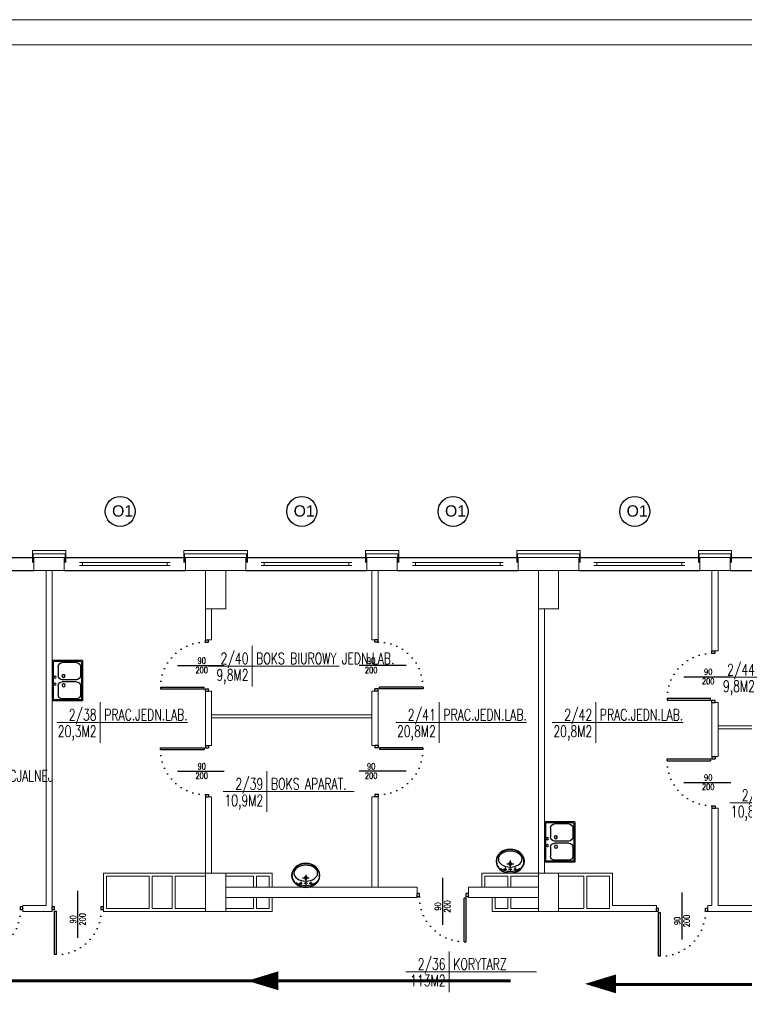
# Model space of a CAD drawing. Header units: millimetres. Extents: x 126553 to 403692, y -95821 to 38049.
# Tile 250 of 256: x 248101 to 249538, y 13172 to 15124. Entities that reach past the tile are written whole.
import ezdxf
from ezdxf.enums import TextEntityAlignment as Align

# ---------------------------------------------------------------- set-up
doc = ezdxf.new("R2010")
doc.units = ezdxf.units.MM
doc.linetypes.add('DOTX2', pattern=[12.7, 0, -12.7])
for name, color, linetype, lineweight in [('_(06 GRUBA)', 7, 'Continuous', 40), ('CIENKIE', 7, 'Continuous', 18), ('ewakaucja', 3, 'Continuous', 50), ('ocieplenie', 253, 'BATTING', 18), ('OKNA', 7, 'Continuous', 13), ('opisy', 7, 'Continuous', 18), ('ramki', 250, 'Continuous', 13), ('WAW_ŚLUSARKA ALUMINIOWA OPIS PB', 7, 'Continuous', 9), ('ŚCIANY GRUBE', 7, 'Continuous', 20)]:
    doc.layers.add(name, color=color, linetype=linetype, lineweight=lineweight)
doc.layers.add('WIDOK', color=7, linetype='Continuous')
doc.styles.add('OPIS', font='romans.shx', dxfattribs={"width": 0.8})
doc.styles.add('ROMANS', font='romans.shx', dxfattribs={"width": 0.7})
doc.styles.add('STYLE1', font='txt', dxfattribs={"width": 0.8})
doc.linetypes.add('BATTING', pattern='A,0.0001,-0.1,[134,LTYPESHP.SHX,S=0.1,R=0,X=-0.1,Y=0],-0.2,[134,LTYPESHP.SHX,S=0.1,R=180,X=0.1,Y=0],-0.1', length=0.4001)

# ---------------------------------------------------------------- blocks, each defined once
blk = doc.blocks.new('OKNO')
at = {"layer": 'OKNA'}
for p, q in [((30, 15.9), (210, 15.9)), ((30, 9.9), (210, 9.9)), ((36, 9.9), (36, 15.9)), ((204, 9.9), (204, 15.9))]:
    blk.add_line(p, q, dxfattribs=at)
blk = doc.blocks.new('METKA')
for p, q in [((0, 26.9), (0, -26.9)), ((-57.4, 0), (115.4, 0))]:
    blk.add_line(p, q)
at = {"layer": 'opisy', "style": 'STYLE1', "width": 0.8, "flags": 4}
for tag, p in [('NUMER', (-6.1, 4.5)), ('POWIERZCHNIA', (-6, -24.6))]:
    blk.add_attdef(tag, text='', height=17, dxfattribs=at).set_placement(p, align=Align.RIGHT)
for tag, p in [('NAZWA', (5.3, 4.6)), ('POSADZKA', (5.6, -24.7))]:
    blk.add_attdef(tag, p, '', height=17, dxfattribs=at)
blk = doc.blocks.new('zl1')
for p, q in [((0, 0), (80, 0)), ((0, -60), (0, 0)), ((80, -60), (80, 0)), ((2, -56), (2, -4)), ((4, -2), (76, -2)), ((12, -12), (30, -12)), ((50, -12), (68, -12)), ((78, -56), (78, -4)), ((4, -48), (4, -20)), ((38, -48), (38, -20)), ((42, -48), (42, -20)), ((76, -48), (76, -20)), ((4, -58), (76, -58)), ((12, -56), (30, -56)), ((50, -56), (68, -56)), ((0, -60), (80, -60))]:
    blk.add_line(p, q)
for centre, radius in [((30.353874, -22.445313), 3), ((33.178611, -6.017334), 2), ((46.898765, -6.017334), 2), ((49.118202, -22.719116), 3)]:
    blk.add_circle(centre, radius)
for centre, radius, start, end in [((4, -4), 2, 90, 180), ((12, -20), 8, 90, 180), ((30, -20), 8, 0, 90), ((50, -20), 8, 90, 180), ((68, -20), 8, 0, 90), ((76, -4), 2, 0, 90), ((4, -56), 2, 180, 270), ((12, -48), 8, 180, 270), ((30, -48), 8, 270, 0), ((50, -48), 8, 180, 270), ((68, -48), 8, 270, 0), ((76, -56), 2, 270, 0)]:
    blk.add_arc(centre, radius, start, end)
blk = doc.blocks.new('umblcd')
for p, q in [((-13.1, -8), (-6.9, -8)), ((-10, -11.2), (-10, -4.9)), ((-6.8, -18.8), (6.9, -18.8)), ((-3.1, -8), (3.1, -8)), ((0, -11.2), (0, -4.9)), ((0, -25), (0, -12.3)), ((6.9, -8), (13.1, -8)), ((10, -11.2), (10, -4.9))]:
    blk.add_line(p, q)
for centre, radius in [((-10, -8), 1), ((0, -18.8), 2.75), ((0, -18.8), 2.12), ((0, -8), 1), ((10, -8), 1)]:
    blk.add_circle(centre, radius)
for centre, major_axis, ratio in [((0, -23.7), (28, 0), 0.84777), ((0, -28), (23.5, 0), 0.670213)]:
    blk.add_ellipse(centre, major_axis=major_axis, ratio=ratio)
blk.add_ellipse((0, -23.7), major_axis=(27.3, 0), ratio=0.755375, start_param=7.077945, end_param=8.630335)
blk.add_open_spline([(27.3, -23.7), (27.3, -23), (27.3, -22.2), (27, -20.1), (26.8, -18.9), (26, -16.4), (25.4, -15.2), (24.2, -12.9), (23.4, -11.7), (21.7, -9.6), (20.7, -8.6), (18.6, -6.8), (17.5, -5.9), (15, -4.4), (13.7, -3.7), (11, -2.6), (9.6, -2.1), (6.7, -1.3), (5.2, -1), (2.1, -0.7), (0.6, -0.6), (-2.4, -0.7), (-4, -0.9), (-7, -1.4), (-8.4, -1.7), (-11.3, -2.7), (-12.7, -3.2), (-15.3, -4.5), (-16.5, -5.3), (-18.8, -7), (-19.9, -7.9), (-21.9, -9.8), (-22.8, -10.9), (-24.3, -13.1), (-25, -14.3), (-26.1, -16.6), (-26.5, -17.9), (-27.1, -20.4), (-27.3, -21.7), (-27.4, -24.2), (-27.3, -25.5), (-26.9, -28), (-26.6, -29.3), (-25.7, -31.7), (-25.1, -32.9), (-23.8, -35.2), (-23, -36.3), (-21.2, -38.4), (-20.2, -39.4), (-18, -41.2), (-16.8, -42), (-14.3, -43.4), (-13, -44.1), (-10.2, -45.2), (-8.8, -45.6), (-5.9, -46.3), (-4.3, -46.6), (-1.3, -46.8), (0.2, -46.9), (3.3, -46.7), (4.8, -46.5), (7.8, -45.9), (9.2, -45.5), (12, -44.5), (13.4, -43.9), (16, -42.5), (17.2, -41.7), (19.4, -40), (20.5, -39.1), (22.4, -37.1), (23.2, -36), (24.7, -33.7), (25.3, -32.6), (26.3, -30.2), (26.7, -28.9), (27.2, -26.4), (27.3, -25.1), (27.3, -23.8), (27.3, -23.8), (27.3, -23.7)], degree=3, knots=[0, 0, 0, 0, 0.102087, 0.102087, 0.269017, 0.269017, 0.435947, 0.435947, 0.602878, 0.602878, 0.769808, 0.769808, 0.936738, 0.936738, 1.103669, 1.103669, 1.270599, 1.270599, 1.437529, 1.437529, 1.60446, 1.60446, 1.77139, 1.77139, 1.93832, 1.93832, 2.105251, 2.105251, 2.272181, 2.272181, 2.439112, 2.439112, 2.606042, 2.606042, 2.772972, 2.772972, 2.939903, 2.939903, 3.106833, 3.106833, 3.273763, 3.273763, 3.440694, 3.440694, 3.607624, 3.607624, 3.774554, 3.774554, 3.941485, 3.941485, 4.108415, 4.108415, 4.275345, 4.275345, 4.442276, 4.442276, 4.609206, 4.609206, 4.776136, 4.776136, 4.943067, 4.943067, 5.109997, 5.109997, 5.276927, 5.276927, 5.443858, 5.443858, 5.610788, 5.610788, 5.777718, 5.777718, 5.944649, 5.944649, 6.111579, 6.111579, 6.27851, 6.27851, 6.283185, 6.283185, 6.283185, 6.283185])
blk = doc.blocks.new('o1')
at = {"layer": 'WIDOK'}
blk.add_circle((-85.4, -0.7), 29.7, dxfattribs=at)
at = {"layer": 'opisy', "insert": (-101.5, 11.4), "char_height": 22.4, "width": 15.9, "attachment_point": 1}
blk.add_mtext('{\\fArial|b0|i0|c238|p34;O1}', dxfattribs=at)
blk = doc.blocks.new('A$C121B6CE3')
blk.add_lwpolyline([(0, -20), (0, 20)])
at = {"style": 'OPIS', "width": 0.8}
blk.add_attdef('Szerokość', text='', height=12, rotation=90, dxfattribs=at).set_placement((0, 0), align=Align.BOTTOM_CENTER)
blk.add_attdef('Wysokość', text='', height=12, rotation=90, dxfattribs=at).set_placement((3, 0), align=Align.TOP_CENTER)

msp = doc.modelspace()

# ---------------------------------------------------------------- linework, layer by layer
for p, q in [((248469.48927, 13894.37276), (248475.60927, 13894.37276)), ((248469.48927, 13889.77816), (248469.48927, 13894.37276)), ((248469.48927, 13889.77816), (248475.60927, 13889.77816)), ((248475.60927, 13889.77816), (248475.60927, 13894.37276)), ((248811.48927, 13894.37276), (248805.36927, 13894.37276)), ((248805.36927, 13889.77816), (248805.36927, 13894.37276)), ((248811.48927, 13889.77816), (248805.36927, 13889.77816)), ((248811.48927, 13889.77816), (248811.48927, 13894.37276)), ((249473.48927, 13872.17962), (249479.60927, 13872.17962)), ((249473.48927, 13867.58503), (249473.48927, 13872.17962)), ((249473.48927, 13867.58503), (249479.60927, 13867.58503)), ((249479.60927, 13867.58503), (249479.60927, 13872.17962)), ((248413.73972, 13843.37276), (248506.75682, 13843.37276)), ((248867.23883, 13843.37276), (248774.22172, 13843.37276)), ((249417.73972, 13821.17962), (249510.75682, 13821.17962)), ((248380.35414, 13800.64303), (248466.73252, 13800.64303)), ((248380.35414, 13800.64303), (248380.35414, 13796.96735)), ((248466.73252, 13796.96735), (248466.73252, 13800.64303)), ((248900.62441, 13800.64303), (248814.24603, 13800.64303)), ((248814.24603, 13796.96735), (248814.24603, 13800.64303)), ((248900.62441, 13800.64303), (248900.62441, 13796.96735)), ((248380.42996, 13796.96735), (248466.73252, 13796.96735)), ((248469.48927, 13792.37276), (248469.48927, 13796.96735)), ((248469.48927, 13796.96735), (248475.60927, 13796.96735)), ((248469.48927, 13792.37276), (248475.60927, 13792.37276)), ((248475.60927, 13792.37276), (248475.60927, 13796.96735)), ((248805.36927, 13792.37276), (248805.36927, 13796.96735)), ((248811.48927, 13796.96735), (248805.36927, 13796.96735)), ((248811.48927, 13792.37276), (248805.36927, 13792.37276)), ((248811.48927, 13792.37276), (248811.48927, 13796.96735)), ((248900.54859, 13796.96735), (248814.24603, 13796.96735)), ((249384.35414, 13778.44989), (249470.73252, 13778.44989)), ((249384.35414, 13778.44989), (249384.35414, 13774.77422)), ((249384.42996, 13774.77422), (249470.73252, 13774.77422)), ((249470.73252, 13774.77422), (249470.73252, 13778.44989)), ((249473.48927, 13770.17962), (249473.48927, 13774.77422)), ((249473.48927, 13774.77422), (249479.60927, 13774.77422)), ((249473.48927, 13770.17962), (249479.60927, 13770.17962)), ((249479.60927, 13770.17962), (249479.60927, 13774.77422)), ((248469.48927, 13684.90825), (248475.60927, 13684.90825)), ((248469.48927, 13684.90825), (248469.48927, 13680.31365)), ((248475.60927, 13684.90825), (248475.60927, 13680.31365)), ((248811.48927, 13684.90825), (248805.36927, 13684.90825)), ((248805.36927, 13684.90825), (248805.36927, 13680.31365)), ((248811.48927, 13684.90825), (248811.48927, 13680.31365)), ((248380.35414, 13676.63798), (248380.35414, 13680.31365)), ((248380.35414, 13676.63798), (248466.73252, 13676.63798)), ((248380.42996, 13680.31365), (248466.73252, 13680.31365)), ((248466.73252, 13680.31365), (248466.73252, 13676.63798)), ((248469.48927, 13680.31365), (248475.60927, 13680.31365)), ((248811.48927, 13680.31365), (248805.36927, 13680.31365)), ((248900.54859, 13680.31365), (248814.24603, 13680.31365)), ((248814.24603, 13680.31365), (248814.24603, 13676.63798)), ((248900.62441, 13676.63798), (248814.24603, 13676.63798)), ((248900.62441, 13676.63798), (248900.62441, 13680.31365)), ((249384.35414, 13654.44484), (249384.35414, 13658.12052)), ((249384.35414, 13654.44484), (249470.73252, 13654.44484)), ((249384.42996, 13658.12052), (249470.73252, 13658.12052)), ((249470.73252, 13658.12052), (249470.73252, 13654.44484)), ((249473.48927, 13662.71511), (249479.60927, 13662.71511)), ((249473.48927, 13662.71511), (249473.48927, 13658.12052)), ((249473.48927, 13658.12052), (249479.60927, 13658.12052)), ((249479.60927, 13662.71511), (249479.60927, 13658.12052)), ((248413.73972, 13633.90825), (248506.75682, 13633.90825)), ((248867.23883, 13633.90825), (248774.22172, 13633.90825)), ((249417.73972, 13611.71511), (249510.75682, 13611.71511)), ((248469.48927, 13587.50284), (248475.60927, 13587.50284)), ((248469.48927, 13587.50284), (248469.48927, 13582.90825)), ((248475.60927, 13587.50284), (248475.60927, 13582.90825)), ((248811.48927, 13587.50284), (248805.36927, 13587.50284)), ((248805.36927, 13587.50284), (248805.36927, 13582.90825)), ((248811.48927, 13587.50284), (248811.48927, 13582.90825)), ((248469.48927, 13582.90825), (248475.60927, 13582.90825)), ((248811.48927, 13582.90825), (248805.36927, 13582.90825)), ((249473.48927, 13565.30971), (249479.60927, 13565.30971)), ((249473.48927, 13565.30971), (249473.48927, 13560.71511)), ((249473.48927, 13560.71511), (249479.60927, 13560.71511)), ((249479.60927, 13565.30971), (249479.60927, 13560.71511)), ((248939.77613, 13329.26475), (248939.77613, 13422.28185)), ((248216.48927, 13303.63451), (248216.48927, 13396.65162)), ((248888.77613, 13385.0143), (248888.77613, 13391.1343)), ((248893.37073, 13391.1343), (248888.77613, 13391.1343)), ((248893.37073, 13385.0143), (248893.37073, 13391.1343)), ((248990.77613, 13391.1343), (248986.18154, 13391.1343)), ((248986.18154, 13385.0143), (248986.18154, 13391.1343)), ((248990.77613, 13385.0143), (248990.77613, 13391.1343)), ((249414.16157, 13300.45603), (249414.16157, 13393.47313)), ((248893.37073, 13385.0143), (248888.77613, 13385.0143)), ((248982.50586, 13295.87916), (248982.50586, 13382.25754)), ((248986.18154, 13382.25754), (248982.50586, 13382.25754)), ((248990.77613, 13385.0143), (248986.18154, 13385.0143)), ((248986.18154, 13295.95498), (248986.18154, 13382.25754)), ((248102.70269, 13359.38406), (248102.70269, 13365.50406)), ((248102.70269, 13365.50406), (248107.29728, 13365.50406)), ((248102.70269, 13359.38406), (248107.29728, 13359.38406)), ((248107.29728, 13359.38406), (248107.29728, 13365.50406)), ((248165.48927, 13359.38406), (248165.48927, 13365.50406)), ((248165.48927, 13365.50406), (248170.08387, 13365.50406)), ((248165.48927, 13359.38406), (248170.08387, 13359.38406)), ((248170.08387, 13359.38406), (248170.08387, 13365.50406)), ((248170.08387, 13270.32475), (248170.08387, 13356.62731)), ((248170.08387, 13356.62731), (248173.75954, 13356.62731)), ((248173.75954, 13270.24893), (248173.75954, 13356.62731)), ((248262.89468, 13359.38406), (248262.89468, 13365.50406)), ((248262.89468, 13365.50406), (248267.48927, 13365.50406)), ((248262.89468, 13359.38406), (248267.48927, 13359.38406)), ((248267.48927, 13359.38406), (248267.48927, 13365.50406)), ((249363.16157, 13356.20558), (249363.16157, 13362.32558)), ((249363.16157, 13362.32558), (249367.75617, 13362.32558)), ((249363.16157, 13356.20558), (249367.75617, 13356.20558)), ((249367.75617, 13356.20558), (249367.75617, 13362.32558)), ((249367.75617, 13267.14627), (249367.75617, 13353.44883)), ((249367.75617, 13353.44883), (249371.43184, 13353.44883)), ((249371.43184, 13267.07045), (249371.43184, 13353.44883)), ((249460.56698, 13356.20558), (249460.56698, 13362.32558)), ((249460.56698, 13362.32558), (249465.16157, 13362.32558)), ((249460.56698, 13356.20558), (249465.16157, 13356.20558)), ((249465.16157, 13356.20558), (249465.16157, 13362.32558)), ((248982.50586, 13295.87916), (248986.18154, 13295.87916)), ((248173.75954, 13270.24893), (248170.08387, 13270.24893)), ((249371.43184, 13267.07045), (249367.75617, 13267.07045))]:
    msp.add_line(p, q)
at = {"linetype": 'DOTX2'}
for centre, start_param, end_param in [((248469.48927, 13800.64303), 0.7853981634, 2.3974432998), ((249473.48927, 13778.44989), 0.7853981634, 2.3974432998), ((248811.48927, 13676.63798), 3.926990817, 5.5390359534), ((248982.50586, 13385.0143), 2.3561944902, 3.9682396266)]:
    msp.add_ellipse(centre, major_axis=(63.02806, 63.02806), ratio=1, start_param=start_param, end_param=end_param, dxfattribs=at)
at = {"linetype": 'DOTX2', "extrusion": (0, 0, -1)}
for centre, major_axis in [((248811.48927, 13800.64303), (-63.02806, -63.02806)), ((248469.48927, 13676.63798), (63.02806, 63.02806)), ((249473.48927, 13654.44484), (63.02806, 63.02806)), ((248013.56755, 13359.38406), (-63.02806, 63.02806)), ((248173.75954, 13359.38406), (-63.02806, 63.02806)), ((249371.43184, 13356.20558), (-63.02806, 63.02806))]:
    msp.add_ellipse(centre, major_axis=major_axis, ratio=1, start_param=2.3561944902, end_param=3.9682396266, dxfattribs=at)
at = {"layer": '_(06 GRUBA)', "color": 3}
for points in [[(248552.2033, 13218.35067, 0, 37.5, 0), (248613.90655, 13218.35067, 37.5, 37.5, 0)], [(249221.60371, 13212.24401, 0, 37.5, 0), (249283.30696, 13212.24401, 37.5, 37.5, 0)]]:
    msp.add_lwpolyline(points, format="xyseb", dxfattribs=at)
at = {"layer": 'ewakaucja', "color": 3, "lineweight": 60}
for points in [[(247680.02808, 13320.23407), (247680.02808, 13218.35067), (249074.07742, 13218.35067)], [(249252.20616, 13210.68941), (252363.0958, 13210.68941)]]:
    msp.add_lwpolyline(points, dxfattribs=at)
at = {"layer": 'ocieplenie'}
for p, q in [((248126.48927, 14071.65846), (248192.48927, 14071.65846)), ((248126.48927, 14071.65846), (248126.48927, 14047.56639)), ((248192.48927, 14047.56639), (248192.48927, 14071.65846)), ((248426.48927, 14071.65846), (248552.48927, 14071.65846)), ((248426.48927, 14071.65846), (248426.48927, 14047.56639)), ((248552.48927, 14047.56639), (248552.48927, 14071.65846)), ((248786.48927, 14071.65846), (248852.48927, 14071.65846)), ((248786.48927, 14071.65846), (248786.48927, 14047.56639)), ((248852.48927, 14047.56639), (248852.48927, 14071.65846)), ((249086.48927, 14071.65846), (249212.48927, 14071.65846)), ((249086.48927, 14071.65846), (249086.48927, 14047.56639)), ((249212.48927, 14047.56639), (249212.48927, 14071.65846)), ((249446.48927, 14071.65846), (249512.48927, 14071.65846)), ((249446.48927, 14071.65846), (249446.48927, 14047.56639)), ((249512.48927, 14047.56639), (249512.48927, 14071.65846))]:
    msp.add_line(p, q, dxfattribs=at)
at = {"layer": 'ocieplenie', "linetype": 'BATTING', "ltscale": 0.65}
for p, q in [((248127.98927, 14064.65846), (248190.98927, 14064.65846)), ((248427.98927, 14064.65846), (248550.98927, 14064.65846)), ((248787.98927, 14064.65846), (248850.98927, 14064.65846)), ((249087.98927, 14064.65846), (249210.98927, 14064.65846)), ((249447.98927, 14064.65846), (249510.98927, 14064.65846))]:
    msp.add_line(p, q, dxfattribs=at)
at = {"layer": 'ocieplenie', "linetype": 'BATTING', "ltscale": 0.15}
for p, q in [((248127.98927, 14064.65846), (248127.98927, 14047.56639)), ((248190.98927, 14047.56639), (248190.98927, 14064.65846)), ((248427.98927, 14064.65846), (248427.98927, 14047.56639)), ((248550.98927, 14047.56639), (248550.98927, 14064.65846)), ((248787.98927, 14064.65846), (248787.98927, 14047.56639)), ((248850.98927, 14047.56639), (248850.98927, 14064.65846)), ((249087.98927, 14064.65846), (249087.98927, 14047.56639)), ((249210.98927, 14047.56639), (249210.98927, 14064.65846)), ((249447.98927, 14064.65846), (249447.98927, 14047.56639)), ((249510.98927, 14047.56639), (249510.98927, 14064.65846))]:
    msp.add_line(p, q, dxfattribs=at)
at = {"layer": 'ramki', "color": 0, "ltscale": 0.6}
for points in [[(246822.07419, 15123.67677), (259725.78952, 15123.67677), (259725.78952, 10923.67677), (246822.07419, 10923.67677)], [(247022.07419, 15073.67677), (259675.78952, 15073.67677), (259675.78952, 10973.67677), (247022.07419, 10973.67677)]]:
    msp.add_lwpolyline(points, close=True, dxfattribs=at)
at = {"layer": 'WIDOK'}
for p, q in [((247889.48927, 14057.65846), (248129.48927, 14057.65846)), ((248189.48927, 14057.65846), (248429.48927, 14057.65846)), ((248549.48927, 14057.65846), (248789.48927, 14057.65846)), ((248849.48927, 14057.65846), (249089.48927, 14057.65846)), ((249209.48927, 14057.65846), (249449.48927, 14057.65846)), ((249509.48927, 14057.65846), (249749.48927, 14057.65846)), ((247889.48927, 14031.65846), (248129.48927, 14031.65846)), ((248189.48927, 14031.65846), (248429.48927, 14031.65846)), ((248549.48927, 14031.65846), (248789.48927, 14031.65846)), ((248849.48927, 14031.65846), (249089.48927, 14031.65846)), ((249209.48927, 14031.65846), (249449.48927, 14031.65846)), ((249509.48927, 14031.65846), (249749.48927, 14031.65846))]:
    msp.add_line(p, q, dxfattribs=at)
at = {"layer": 'ŚCIANY GRUBE'}
for p, q in [((248189.48927, 14057.65846), (248129.38405, 14057.65846)), ((248129.38405, 14031.65846), (248129.38405, 14057.65846)), ((248189.48927, 14057.65846), (248129.48927, 14057.65846)), ((248189.48927, 14057.65846), (248189.48927, 14031.65846)), ((248549.48927, 14057.65846), (248429.48927, 14057.65846)), ((248549.48927, 14057.65846), (248429.48927, 14057.65846)), ((248429.48927, 14057.65846), (248429.48927, 14031.65846)), ((248549.48927, 14057.65846), (248549.48927, 14031.65846)), ((248789.48927, 14057.65846), (248789.48927, 14031.65846)), ((248849.59449, 14057.65846), (248789.48927, 14057.65846)), ((248849.59449, 14057.65846), (248789.48927, 14057.65846)), ((248849.59449, 14057.65846), (248849.59449, 14031.65846)), ((249209.48927, 14057.65846), (249089.48927, 14057.65846)), ((249209.48927, 14057.65846), (249089.48927, 14057.65846)), ((249089.48927, 14057.65846), (249089.48927, 14031.65846)), ((249209.48927, 14057.65846), (249209.48927, 14031.65846)), ((249509.48927, 14057.65846), (249449.48927, 14057.65846)), ((249449.48927, 14057.65846), (249449.48927, 14031.65846)), ((249509.48927, 14057.65846), (249509.48927, 14031.65846)), ((248189.48927, 14031.65846), (248129.38405, 14031.65846)), ((248153.48927, 13367.65846), (248153.48927, 14031.65846)), ((248165.48927, 13355.65846), (248165.48927, 14031.65846)), ((248189.48927, 14031.65846), (248178.48927, 14031.65846)), ((248549.48927, 14031.65846), (248429.48927, 14031.65846)), ((248549.48927, 14031.65846), (248429.48927, 14031.65846)), ((248469.48927, 13894.37276), (248469.48927, 14031.65846)), ((248849.59449, 14031.65846), (248789.48927, 14031.65846)), ((248849.59449, 14031.65846), (248789.48927, 14031.65846)), ((248799.48927, 13894.37276), (248799.48927, 14031.65846)), ((248811.48927, 13894.37276), (248811.48927, 14031.65846)), ((249209.48927, 14031.65846), (249089.48927, 14031.65846)), ((249209.48927, 14031.65846), (249089.48927, 14031.65846)), ((249509.48927, 14031.65846), (249449.48927, 14031.65846)), ((249473.48927, 13872.17962), (249473.48927, 14031.65846)), ((249485.48927, 13872.17962), (249485.48927, 14031.65846)), ((248481.48927, 13894.37276), (248481.48927, 13955.65846)), ((249129.48927, 13431.65846), (249129.48927, 13955.65846)), ((249141.48927, 13431.65846), (249141.48927, 13955.65846)), ((248469.48927, 13894.37276), (248481.48927, 13894.37276)), ((248799.48927, 13894.37276), (248811.48927, 13894.37276)), ((248811.48927, 13894.37276), (248799.48927, 13894.37276)), ((249473.48927, 13872.17962), (249485.48927, 13872.17962)), ((248469.48927, 13684.90825), (248469.48927, 13792.37276)), ((248469.48927, 13792.37276), (248481.48927, 13792.37276)), ((248481.48927, 13684.90825), (248481.48927, 13792.37276)), ((248799.48927, 13792.37276), (248811.48927, 13792.37276)), ((248799.48927, 13684.90825), (248799.48927, 13792.37276)), ((248811.48927, 13792.37276), (248799.48927, 13792.37276)), ((248811.48927, 13684.90825), (248811.48927, 13792.37276)), ((249473.48927, 13770.17962), (249485.48927, 13770.17962)), ((249473.48927, 13662.71511), (249473.48927, 13770.17962)), ((249485.48927, 13662.71511), (249485.48927, 13770.17962)), ((248799.48927, 13745.8516), (248481.48927, 13745.8516)), ((248799.48927, 13739.8516), (248481.48927, 13739.8516)), ((249803.48927, 13723.65846), (249485.48927, 13723.65846)), ((249803.48927, 13717.65846), (249485.48927, 13717.65846)), ((248469.48927, 13684.90825), (248481.48927, 13684.90825)), ((248799.48927, 13684.90825), (248811.48927, 13684.90825)), ((248811.48927, 13684.90825), (248799.48927, 13684.90825)), ((249473.48927, 13662.71511), (249485.48927, 13662.71511)), ((248469.48927, 13582.90825), (248481.48927, 13582.90825)), ((248469.48927, 13403.65846), (248469.48927, 13582.90825)), ((248481.48927, 13431.65846), (248481.48927, 13582.90825)), ((248799.48927, 13582.90825), (248811.48927, 13582.90825)), ((248799.48927, 13403.65846), (248799.48927, 13582.90825)), ((248811.48927, 13582.90825), (248799.48927, 13582.90825)), ((248811.48927, 13403.65846), (248811.48927, 13582.90825)), ((249473.48927, 13367.65846), (249473.48927, 13560.71511)), ((249473.48927, 13560.71511), (249485.48927, 13560.71511)), ((249485.48927, 13367.65846), (249485.48927, 13560.71511)), ((248267.48927, 13431.65846), (248469.48927, 13431.65846)), ((248267.48927, 13355.65846), (248267.48927, 13431.65846)), ((248509.48927, 13431.65846), (248601.48927, 13431.65846)), ((248601.48927, 13403.65846), (248601.48927, 13431.65846)), ((249017.48927, 13403.65846), (249017.48927, 13431.65846)), ((249129.48927, 13431.65846), (249017.48927, 13431.65846)), ((249169.48927, 13431.65846), (249276.48927, 13431.65846)), ((249276.48927, 13367.65846), (249276.48927, 13431.65846)), ((248273.48927, 13425.65846), (248357.48927, 13425.65846)), ((248273.48927, 13361.65846), (248273.48927, 13425.65846)), ((248357.48927, 13361.65846), (248357.48927, 13425.65846)), ((248363.48927, 13425.65846), (248403.48927, 13425.65846)), ((248363.48927, 13361.65846), (248363.48927, 13425.65846)), ((248403.48927, 13361.65846), (248403.48927, 13425.65846)), ((248409.48927, 13425.65846), (248469.48927, 13425.65846)), ((248409.48927, 13361.65846), (248409.48927, 13425.65846)), ((248509.48927, 13425.65846), (248564.48927, 13425.65846)), ((248564.48927, 13403.65846), (248564.48927, 13425.65846)), ((248570.48927, 13425.65846), (248595.48927, 13425.65846)), ((248570.48927, 13403.65846), (248570.48927, 13425.65846)), ((248595.48927, 13403.65846), (248595.48927, 13425.65846)), ((249023.48927, 13403.65846), (249023.48927, 13425.65846)), ((249068.48927, 13425.65846), (249023.48927, 13425.65846)), ((249068.48927, 13403.65846), (249068.48927, 13425.65846)), ((249074.48927, 13403.65846), (249074.48927, 13425.65846)), ((249129.48927, 13425.65846), (249074.48927, 13425.65846)), ((249169.48927, 13425.65846), (249219.48927, 13425.65846)), ((249219.48927, 13361.65846), (249219.48927, 13425.65846)), ((249225.48927, 13425.65846), (249270.48927, 13425.65846)), ((249225.48927, 13361.65846), (249225.48927, 13425.65846)), ((249270.48927, 13361.65846), (249270.48927, 13425.65846)), ((248888.77613, 13403.65846), (248509.48927, 13403.65846)), ((248888.77613, 13383.65846), (248888.77613, 13403.65846)), ((248990.77613, 13383.65846), (248990.77613, 13403.65846)), ((249129.48927, 13403.65846), (248990.77613, 13403.65846)), ((248888.77613, 13383.65846), (248509.48927, 13383.65846)), ((248564.48927, 13361.65846), (248564.48927, 13383.65846)), ((248570.48927, 13361.65846), (248570.48927, 13383.65846)), ((248595.48927, 13361.65846), (248595.48927, 13383.65846)), ((248601.48927, 13355.65846), (248601.48927, 13383.65846)), ((249129.48927, 13383.65846), (248990.77613, 13383.65846)), ((249037.48927, 13355.65846), (249037.48927, 13383.65846)), ((249043.48927, 13361.65846), (249043.48927, 13383.65846)), ((249068.48927, 13361.65846), (249068.48927, 13383.65846)), ((249074.48927, 13361.65846), (249074.48927, 13383.65846)), ((248153.48927, 13367.65846), (248107.29728, 13367.65846)), ((248107.29728, 13355.65846), (248107.29728, 13367.65846)), ((248165.48927, 13355.65846), (248107.29728, 13355.65846)), ((248267.48927, 13355.65846), (248469.48927, 13355.65846)), ((248357.48927, 13361.65846), (248273.48927, 13361.65846)), ((248403.48927, 13361.65846), (248363.48927, 13361.65846)), ((248469.48927, 13361.65846), (248409.48927, 13361.65846)), ((248564.48927, 13361.65846), (248509.48927, 13361.65846)), ((248564.48927, 13355.65846), (248509.48927, 13355.65846)), ((248564.48927, 13355.65846), (248601.48927, 13355.65846)), ((248595.48927, 13361.65846), (248570.48927, 13361.65846)), ((249074.48927, 13355.65846), (249037.48927, 13355.65846)), ((249043.48927, 13361.65846), (249068.48927, 13361.65846)), ((249074.48927, 13361.65846), (249129.48927, 13361.65846)), ((249074.48927, 13355.65846), (249129.48927, 13355.65846)), ((249219.48927, 13361.65846), (249169.48927, 13361.65846)), ((249219.48927, 13355.65846), (249169.48927, 13355.65846)), ((249363.16157, 13355.65846), (249219.48927, 13355.65846)), ((249270.48927, 13361.65846), (249225.48927, 13361.65846)), ((249363.16157, 13367.65846), (249276.48927, 13367.65846)), ((249363.16157, 13355.65846), (249363.16157, 13367.65846)), ((249465.16157, 13355.65846), (249465.16157, 13367.65846)), ((249473.48927, 13367.65846), (249465.16157, 13367.65846)), ((249500.48927, 13355.65846), (249465.16157, 13355.65846)), ((249500.48927, 13367.65846), (249485.48927, 13367.65846)), ((249682.48927, 13367.65846), (249500.48927, 13367.65846)), ((249949.71102, 13355.65846), (249500.48927, 13355.65846))]:
    msp.add_line(p, q, dxfattribs=at)
for points in [[(248469.48927, 13955.65846), (248509.48927, 13955.65846), (248509.48927, 14031.65846), (248469.48927, 14031.65846)], [(249129.48927, 13955.65846), (249169.48927, 13955.65846), (249169.48927, 14031.65846), (249129.48927, 14031.65846)], [(248469.48927, 13355.65846), (248509.48927, 13355.65846), (248509.48927, 13431.65846), (248469.48927, 13431.65846)], [(249129.48927, 13355.65846), (249169.48927, 13355.65846), (249169.48927, 13431.65846), (249129.48927, 13431.65846)]]:
    msp.add_lwpolyline(points, close=True, dxfattribs=at)

# ---------------------------------------------------------------- block references
at = {"layer": 'CIENKIE'}
ref = msp.add_blockref('METKA', (248561.62794, 13842.25314), dxfattribs=dict(at, xscale=1.5, yscale=1.5, zscale=1.5))
ref.add_attrib('RODZAJ_POMIESCZENIA', 'BOKS BIUROWY JEDN.LAB.', (248569.84165, 13846.03717), dxfattribs={"layer": '0', "height": 22.5, "style": 'ROMANS', "width": 0.7})
ref.add_attrib('POWIERZCHNIA', '9,8M2', dxfattribs={"layer": '0', "height": 22.5, "style": 'ROMANS', "width": 0.7}).set_placement((248554.62653, 13813.34495), align=Align.RIGHT)
ref.add_attrib('NUMER', '2/40', dxfattribs={"layer": '0', "height": 22.5, "style": 'ROMANS', "width": 0.7}).set_placement((248554.62653, 13846.03717), align=Align.RIGHT)
ref = msp.add_blockref('METKA', (249565.62794, 13820.06), dxfattribs=dict(at, xscale=1.5, yscale=1.5, zscale=1.5))
ref.add_attrib('RODZAJ_POMIESCZENIA', 'BOKS BIUROWY JEDN.LAB.', (249573.84165, 13823.84403), dxfattribs={"layer": '0', "height": 22.5, "style": 'ROMANS', "width": 0.7})
ref.add_attrib('POWIERZCHNIA', '9,8M2', dxfattribs={"layer": '0', "height": 22.5, "style": 'ROMANS', "width": 0.7}).set_placement((249558.62653, 13791.15182), align=Align.RIGHT)
ref.add_attrib('NUMER', '2/44', dxfattribs={"layer": '0', "height": 22.5, "style": 'ROMANS', "width": 0.7}).set_placement((249558.62653, 13823.84403), align=Align.RIGHT)
ref = msp.add_blockref('METKA', (248260.52467, 13730.65055), dxfattribs=dict(at, xscale=1.5, yscale=1.5, zscale=1.5))
ref.add_attrib('RODZAJ_POMIESCZENIA', 'PRAC.JEDN.LAB.', (248268.73839, 13734.43458), dxfattribs={"layer": '0', "height": 22.5, "style": 'ROMANS', "width": 0.7})
ref.add_attrib('POWIERZCHNIA', '20,3M2', dxfattribs={"layer": '0', "height": 22.5, "style": 'ROMANS', "width": 0.7}).set_placement((248253.52326, 13701.74236), align=Align.RIGHT)
ref.add_attrib('NUMER', '2/38', dxfattribs={"layer": '0', "height": 22.5, "style": 'ROMANS', "width": 0.7}).set_placement((248253.52326, 13734.43458), align=Align.RIGHT)
ref = msp.add_blockref('METKA', (248932.96851, 13730.65055), dxfattribs=dict(at, xscale=1.5, yscale=1.5, zscale=1.5))
ref.add_attrib('RODZAJ_POMIESCZENIA', 'PRAC.JEDN.LAB.', (248941.18223, 13734.43458), dxfattribs={"layer": '0', "height": 22.5, "style": 'ROMANS', "width": 0.7})
ref.add_attrib('POWIERZCHNIA', '20,8M2', dxfattribs={"layer": '0', "height": 22.5, "style": 'ROMANS', "width": 0.7}).set_placement((248925.9671, 13701.74236), align=Align.RIGHT)
ref.add_attrib('NUMER', '2/41', dxfattribs={"layer": '0', "height": 22.5, "style": 'ROMANS', "width": 0.7}).set_placement((248925.9671, 13734.43458), align=Align.RIGHT)
ref = msp.add_blockref('METKA', (249242.99375, 13730.65055), dxfattribs=dict(at, xscale=1.5, yscale=1.5, zscale=1.5))
ref.add_attrib('RODZAJ_POMIESCZENIA', 'PRAC.JEDN.LAB.', (249251.20747, 13734.43458), dxfattribs={"layer": '0', "height": 22.5, "style": 'ROMANS', "width": 0.7})
ref.add_attrib('POWIERZCHNIA', '20,8M2', dxfattribs={"layer": '0', "height": 22.5, "style": 'ROMANS', "width": 0.7}).set_placement((249235.99234, 13701.74236), align=Align.RIGHT)
ref.add_attrib('NUMER', '2/42', dxfattribs={"layer": '0', "height": 22.5, "style": 'ROMANS', "width": 0.7}).set_placement((249235.99234, 13734.43458), align=Align.RIGHT)
ref = msp.add_blockref('METKA', (247899.83713, 13609.37905), dxfattribs=dict(at, xscale=1.5, yscale=1.5, zscale=1.5))
ref.add_attrib('RODZAJ_POMIESCZENIA', 'POK.APARAT.SPECJALNEJ', (247908.05085, 13613.16308), dxfattribs={"layer": '0', "height": 22.5, "style": 'ROMANS', "width": 0.7})
ref.add_attrib('POWIERZCHNIA', '22,5M2', dxfattribs={"layer": '0', "height": 22.5, "style": 'ROMANS', "width": 0.7}).set_placement((247892.83572, 13580.47087), align=Align.RIGHT)
ref.add_attrib('NUMER', '2/37', dxfattribs={"layer": '0', "height": 22.5, "style": 'ROMANS', "width": 0.7}).set_placement((247892.83572, 13613.16308), align=Align.RIGHT)
ref = msp.add_blockref('METKA', (248590.88098, 13593.64339), dxfattribs=dict(at, xscale=1.5, yscale=1.5, zscale=1.5))
ref.add_attrib('RODZAJ_POMIESCZENIA', 'BOKS APARAT.', (248599.0947, 13597.42742), dxfattribs={"layer": '0', "height": 22.5, "style": 'ROMANS', "width": 0.7})
ref.add_attrib('POWIERZCHNIA', '10,9M2', dxfattribs={"layer": '0', "height": 22.5, "style": 'ROMANS', "width": 0.7}).set_placement((248583.87957, 13564.73521), align=Align.RIGHT)
ref.add_attrib('NUMER', '2/39', dxfattribs={"layer": '0', "height": 22.5, "style": 'ROMANS', "width": 0.7}).set_placement((248583.87957, 13597.42742), align=Align.RIGHT)
ref = msp.add_blockref('METKA', (249594.88098, 13571.45026), dxfattribs=dict(at, xscale=1.5, yscale=1.5, zscale=1.5))
ref.add_attrib('RODZAJ_POMIESCZENIA', 'BOKS APARAT.', (249603.0947, 13575.23429), dxfattribs={"layer": '0', "height": 22.5, "style": 'ROMANS', "width": 0.7})
ref.add_attrib('POWIERZCHNIA', '10,8M2', dxfattribs={"layer": '0', "height": 22.5, "style": 'ROMANS', "width": 0.7}).set_placement((249587.87957, 13542.54207), align=Align.RIGHT)
ref.add_attrib('NUMER', '2/43', dxfattribs={"layer": '0', "height": 22.5, "style": 'ROMANS', "width": 0.7}).set_placement((249587.87957, 13575.23429), align=Align.RIGHT)
ref = msp.add_blockref('METKA', (248952.36776, 13236.3689), dxfattribs=dict(at, xscale=1.5, yscale=1.5, zscale=1.5))
ref.add_attrib('RODZAJ_POMIESCZENIA', 'KORYTARZ', (248960.58148, 13240.15293), dxfattribs={"layer": '0', "height": 22.5, "style": 'ROMANS', "width": 0.7})
ref.add_attrib('POWIERZCHNIA', '113M2', dxfattribs={"layer": '0', "height": 22.5, "style": 'ROMANS', "width": 0.7}).set_placement((248945.36635, 13207.46072), align=Align.RIGHT)
ref.add_attrib('NUMER', '2/36', dxfattribs={"layer": '0', "height": 22.5, "style": 'ROMANS', "width": 0.7}).set_placement((248945.36635, 13240.15293), align=Align.RIGHT)
at = {"layer": 'WAW_ŚLUSARKA ALUMINIOWA OPIS PB', "color": 7}
ref = msp.add_blockref('A$C121B6CE3', (248461.95652, 13843.37276), dxfattribs=dict(at, xscale=-1, rotation=90))
ref.add_attrib('Szerokość', '90', dxfattribs={"layer": '0', "color": 7, "height": 12, "style": 'OPIS', "width": 0.8}).set_placement((248461.95652, 13843.37276), align=Align.BOTTOM_CENTER)
ref.add_attrib('Wysokość', '200', dxfattribs={"layer": '0', "color": 7, "height": 12, "style": 'OPIS', "width": 0.8}).set_placement((248461.95652, 13840.37276), align=Align.TOP_CENTER)
ref = msp.add_blockref('A$C121B6CE3', (248797.83652, 13843.37276), dxfattribs=dict(at, xscale=-1, rotation=90))
ref.add_attrib('Szerokość', '90', dxfattribs={"layer": '0', "color": 7, "height": 12, "style": 'OPIS', "width": 0.8}).set_placement((248797.83652, 13843.37276), align=Align.BOTTOM_CENTER)
ref.add_attrib('Wysokość', '200', dxfattribs={"layer": '0', "color": 7, "height": 12, "style": 'OPIS', "width": 0.8}).set_placement((248797.83652, 13840.37276), align=Align.TOP_CENTER)
ref = msp.add_blockref('A$C121B6CE3', (249465.95652, 13821.17962), dxfattribs=dict(at, xscale=-1, rotation=90))
ref.add_attrib('Szerokość', '90', dxfattribs={"layer": '0', "color": 7, "height": 12, "style": 'OPIS', "width": 0.8}).set_placement((249465.95652, 13821.17962), align=Align.BOTTOM_CENTER)
ref.add_attrib('Wysokość', '200', dxfattribs={"layer": '0', "color": 7, "height": 12, "style": 'OPIS', "width": 0.8}).set_placement((249465.95652, 13818.17962), align=Align.TOP_CENTER)
ref = msp.add_blockref('A$C121B6CE3', (248461.95652, 13633.90825), dxfattribs=dict(at, xscale=-1, rotation=90))
ref.add_attrib('Szerokość', '90', dxfattribs={"layer": '0', "color": 7, "height": 12, "style": 'OPIS', "width": 0.8}).set_placement((248461.95652, 13633.90825), align=Align.BOTTOM_CENTER)
ref.add_attrib('Wysokość', '200', dxfattribs={"layer": '0', "color": 7, "height": 12, "style": 'OPIS', "width": 0.8}).set_placement((248461.95652, 13630.90825), align=Align.TOP_CENTER)
ref = msp.add_blockref('A$C121B6CE3', (248797.83652, 13633.90825), dxfattribs=dict(at, xscale=-1, rotation=90))
ref.add_attrib('Szerokość', '90', dxfattribs={"layer": '0', "color": 7, "height": 12, "style": 'OPIS', "width": 0.8}).set_placement((248797.83652, 13633.90825), align=Align.BOTTOM_CENTER)
ref.add_attrib('Wysokość', '200', dxfattribs={"layer": '0', "color": 7, "height": 12, "style": 'OPIS', "width": 0.8}).set_placement((248797.83652, 13630.90825), align=Align.TOP_CENTER)
ref = msp.add_blockref('A$C121B6CE3', (249465.95652, 13611.71511), dxfattribs=dict(at, xscale=-1, rotation=90))
ref.add_attrib('Szerokość', '90', dxfattribs={"layer": '0', "color": 7, "height": 12, "style": 'OPIS', "width": 0.8}).set_placement((249465.95652, 13611.71511), align=Align.BOTTOM_CENTER)
ref.add_attrib('Wysokość', '200', dxfattribs={"layer": '0', "color": 7, "height": 12, "style": 'OPIS', "width": 0.8}).set_placement((249465.95652, 13608.71511), align=Align.TOP_CENTER)
ref = msp.add_blockref('A$C121B6CE3', (248939.77613, 13365.7967), dxfattribs=dict(at, xscale=-1, rotation=180))
ref.add_attrib('Szerokość', '90', dxfattribs={"layer": '0', "color": 7, "height": 12, "rotation": 90, "style": 'OPIS', "width": 0.8}).set_placement((248939.77613, 13365.7967), align=Align.BOTTOM_CENTER)
ref.add_attrib('Wysokość', '200', dxfattribs={"layer": '0', "color": 7, "height": 12, "rotation": 90, "style": 'OPIS', "width": 0.8}).set_placement((248942.77613, 13365.7967), align=Align.TOP_CENTER)
ref = msp.add_blockref('A$C121B6CE3', (248216.48927, 13340.16646), dxfattribs=dict(at, xscale=-1, rotation=180))
ref.add_attrib('Szerokość', '90', dxfattribs={"layer": '0', "color": 7, "height": 12, "rotation": 90, "style": 'OPIS', "width": 0.8}).set_placement((248216.48927, 13340.16646), align=Align.BOTTOM_CENTER)
ref.add_attrib('Wysokość', '200', dxfattribs={"layer": '0', "color": 7, "height": 12, "rotation": 90, "style": 'OPIS', "width": 0.8}).set_placement((248219.48927, 13340.16646), align=Align.TOP_CENTER)
ref = msp.add_blockref('A$C121B6CE3', (249414.16157, 13336.98798), dxfattribs=dict(at, xscale=-1, rotation=180))
ref.add_attrib('Szerokość', '90', dxfattribs={"layer": '0', "color": 7, "height": 12, "rotation": 90, "style": 'OPIS', "width": 0.8}).set_placement((249414.16157, 13336.98798), align=Align.BOTTOM_CENTER)
ref.add_attrib('Wysokość', '200', dxfattribs={"layer": '0', "color": 7, "height": 12, "rotation": 90, "style": 'OPIS', "width": 0.8}).set_placement((249417.16157, 13336.98798), align=Align.TOP_CENTER)
at = {"layer": 'WIDOK'}
for p in [(248385.69844, 14149.57967), (248745.69844, 14149.57967), (249045.69844, 14149.57967), (249405.69844, 14149.57967)]:
    msp.add_blockref('o1', p, dxfattribs=at)
at = {"layer": 'WIDOK', "xscale": -1}
for name, p, rotation in [('zl1', (248165.48927, 13853.22414), 90), ('zl1', (249141.48927, 13533.27424), 90), ('umblcd', (249073.48927, 13431.65846), 180), ('umblcd', (248668.24335, 13403.65846), 180)]:
    msp.add_blockref(name, p, dxfattribs=dict(at, rotation=rotation))
at = {"layer": 'ŚCIANY GRUBE'}
for p in [(248189.48927, 14031.65846), (248549.48927, 14031.65846), (248849.48927, 14031.65846), (249209.48927, 14031.65846)]:
    msp.add_blockref('OKNO', p, dxfattribs=at)

doc.saveas('drawing.dxf')
